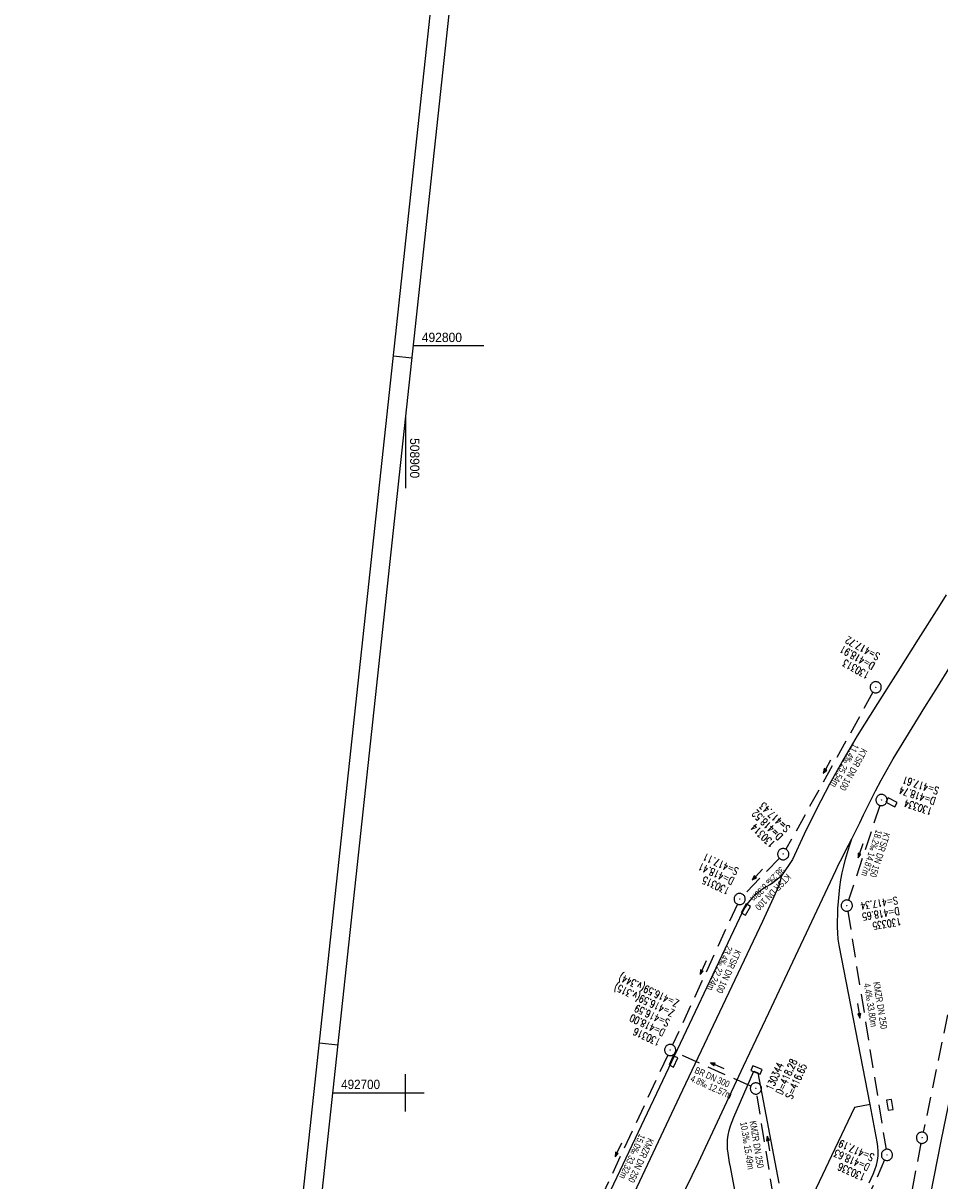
# Model space of a CAD drawing. Header units: millimetres. Extents: x 508849 to 509113, y 492318 to 492995.
# Tile 6 of 9: x 508849 to 508971, y 492688 to 492843. Entities that reach past the tile are written whole.
import ezdxf

# ---------------------------------------------------------------- set-up
doc = ezdxf.new("R2010")
doc.units = ezdxf.units.MM
doc.header["$LTSCALE"] = 10
doc.linetypes.add('LT00', pattern=[0])
doc.linetypes.add('STRICHLINIE2', pattern=[0.375, 0.25, -0.125])
for name, color, linetype in [('-BESCH', 7, 'STRICHLINIE2'), ('-BKAN004', 140, 'LT00'), ('-BSCH004', 5, 'LT00'), ('-Halt-Pfeil', 4, 'LT00'), ('RAHMEN', 250, 'Continuous'), ('V_AFBR_BAB', 250, 'LT00'), ('V_BFBR_BAB', 250, 'LT00'), ('V_KA_PRUF', 182, 'LT00'), ('V_RASTER', 250, 'LT00'), ('V_SINKK', 182, 'LT00')]:
    doc.layers.add(name, color=color, linetype=linetype)
doc.styles.add('Haltungsbeschriftung', font='ARIAL.TTF', dxfattribs={"width": 0.75})
doc.styles.add('schachtbeschriftung', font='romans.shx', dxfattribs={"width": 0.75, "height": 0.2})

# ---------------------------------------------------------------- blocks, each defined once
blk = doc.blocks.new('SYMB0003')
at = {"color": 0, "linetype": 'ByBlock'}
for p, q in [((-0.015712, 0), (0.010166, 0.012015)), ((0, -0.021257), (-0.015712, 0)), ((0.010166, 0.012015), (0, -0.021257))]:
    blk.add_line(p, q, dxfattribs=at)
for points in [[(-0.031395, 0.499013), (-0.093691, 0.491144), (-0.154509, 0.475528), (-0.21289, 0.452414), (-0.267913, 0.422164), (-0.318712, 0.385257), (-0.364484, 0.342274), (-0.404509, 0.293893), (-0.438154, 0.240877), (-0.464888, 0.184062), (-0.484292, 0.124345), (-0.496058, 0.062667), (-0.5, 0)], [(-0.5, 0), (-0.496058, -0.062667), (-0.484292, -0.124345), (-0.464888, -0.184062), (-0.438154, -0.240877), (-0.404509, -0.293893), (-0.364485, -0.342274), (-0.318712, -0.385257), (-0.267914, -0.422164), (-0.21289, -0.452414), (-0.154509, -0.475529), (-0.093691, -0.491144), (-0.031395, -0.499014), (0.031395, -0.499014)], [(0.5, 0), (0.496057, 0.062667), (0.484292, 0.124345), (0.464888, 0.184062), (0.438153, 0.240877), (0.404509, 0.293893), (0.364484, 0.342274), (0.318712, 0.385257), (0.267913, 0.422164), (0.21289, 0.452414), (0.154509, 0.475528), (0.093691, 0.491144), (0.031395, 0.499013), (-0.031395, 0.499013)], [(0.031395, -0.499014), (0.093691, -0.491144), (0.154509, -0.475529), (0.21289, -0.452414), (0.267914, -0.422164), (0.318712, -0.385257), (0.364485, -0.342274), (0.404509, -0.293893), (0.438154, -0.240877), (0.464889, -0.184062), (0.484292, -0.124345), (0.496058, -0.062667), (0.5, 0)]]:
    blk.add_lwpolyline(points, dxfattribs=at)
blk = doc.blocks.new('SYMB0652')
at = {"color": 0, "linetype": 'ByBlock'}
blk.add_lwpolyline([(-0.15, -0.075), (0.15, -0.075), (0.15, 0.075), (-0.15, 0.075), (-0.15, -0.075)], dxfattribs=at)
blk = doc.blocks.new('SYMB0070')
at = {"color": 0, "linetype": 'ByBlock'}
for p, q in [((-0.5, 0), (0.2, 0)), ((0.5, 0), (0.2, 0.1)), ((0.2, 0.1), (0.2, 0)), ((0.468, 0), (0.21, 0.086)), ((0.21, 0.086), (0.21, -0.086)), ((0.21, -0.086), (0.468, 0)), ((0.22, -0.072), (0.437, 0)), ((0.23, -0.058), (0.405, 0)), ((0.24, -0.045), (0.374, 0)), ((0.342, 0), (0.25, 0.031)), ((0.25, 0.031), (0.25, -0.031)), ((0.25, -0.031), (0.342, 0)), ((0.26, -0.017), (0.31, 0)), ((0.27, -0.003), (0.279, 0))]:
    blk.add_line(p, q, dxfattribs=at)
for points in [[(0.2, 0), (0.2, -0.1), (0.5, 0)], [(0.437, 0), (0.22, 0.072), (0.22, -0.072)], [(0.405, 0), (0.23, 0.058), (0.23, -0.058)], [(0.374, 0), (0.24, 0.045), (0.24, -0.045)], [(0.31, 0), (0.26, 0.017), (0.26, -0.017)], [(0.279, 0), (0.27, 0.003), (0.27, -0.003)]]:
    blk.add_lwpolyline(points, dxfattribs=at)

msp = doc.modelspace()

# ---------------------------------------------------------------- linework, layer by layer
at = {"layer": '-BESCH'}
for p, q in [((508962.55, 492753.63), (508950.91, 492732.6)), ((508963.46, 492738.48), (508959.28, 492725.78)), ((508977.13, 492732.47), (508969.27, 492694.72)), ((508950.02, 492731.41), (508945.23, 492726.47)), ((508944.4, 492725.25), (508935.73, 492706.41)), ((508959.17, 492724.32), (508964.3, 492692.43)), ((508935.09, 492705.05), (508921.61, 492676.24)), ((508946.2, 492700.89), (508936.1, 492705.42)), ((508949.26, 492686.03), (508947, 492699.84)), ((508968.97, 492693.25), (508961.59, 492655.11)), ((508964.11, 492691.01), (508951.27, 492662.21))]:
    msp.add_line(p, q, dxfattribs=at)
at = {"layer": 'RAHMEN'}
for p, q in [((508900.85, 492798.34), (508898.36, 492798.61)), ((508890.94, 492706.38), (508888.46, 492706.64))]:
    msp.add_line(p, q, dxfattribs=at)
at = {"layer": 'RAHMEN', "flags": 128}
for points in [[(509042.7, 492317.88), (508848.82, 492338.77), (508919.52, 492994.98), (509113.4, 492974.09)], [(509109.58, 492961.93), (509050.12, 492410.12), (508861.21, 492430.47), (508920.67, 492982.28)]]:
    msp.add_lwpolyline(points, close=True, dxfattribs=at)
at = {"layer": 'V_AFBR_BAB'}
for points in [[(508972.36, 492766.66), (508971.32, 492765.02), (508968.6, 492760.71), (508965.88, 492756.41), (508963.16, 492752.1), (508960.44, 492747.79), (508958.55, 492744.57), (508956.73, 492741.3), (508955, 492737.99), (508953.35, 492734.63), (508951.79, 492731.23), (508950.32, 492729.05)], [(508959.71, 492733.98), (508960.25, 492735.06), (508960.77, 492736.13), (508961.29, 492737.21), (508961.81, 492738.28), (508962.34, 492739.36), (508962.88, 492740.42), (508963.65, 492741.86), (508964.44, 492743.28), (508965.25, 492744.69), (508966.08, 492746.09), (508966.93, 492747.49), (508967.79, 492748.87), (508968.65, 492750.26), (508969.51, 492751.64), (508971.17, 492754.31), (508972.82, 492756.97)], [(508936.67, 492685.44), (508939.19, 492690.69), (508945.23, 492703.58), (508948.62, 492710.69), (508957.59, 492729.78), (508958, 492730.63), (508958.42, 492731.47), (508958.85, 492732.31), (508959.28, 492733.15), (508959.71, 492733.98)], [(508950.32, 492729.05), (508949.96, 492727.69), (508947.77, 492722.95), (508936.67, 492699.51), (508925.24, 492675.25), (508924.96, 492674.65), (508924.69, 492674.04), (508924.45, 492673.43), (508924.23, 492672.8), (508924.09, 492672.27), (508923.97, 492671.73), (508923.87, 492671.18), (508923.77, 492670.64), (508923.68, 492670.09), (508923.48, 492669.03), (508923.24, 492667.98), (508922.99, 492666.94), (508922.99, 492666.94)], [(508962.16, 492698.42), (508960.06, 492698.04), (508957.02, 492691.58), (508951.28, 492679.53)], [(508962.06, 492687.95), (508962.33, 492688.52), (508962.58, 492689.1), (508962.82, 492689.7), (508963.01, 492690.3), (508963.15, 492690.92), (508963.23, 492691.54), (508963.25, 492692.17), (508963.22, 492692.8), (508963.13, 492693.42), (508962.29, 492697.72), (508962.16, 492698.42)]]:
    msp.add_lwpolyline(points, dxfattribs=at)
at = {"layer": 'V_BFBR_BAB'}
for points in [[(508989.86, 492786.46), (508992.1, 492790), (508990.36, 492781.77), (508983.89, 492752.49), (508977.68, 492723.01), (508971.62, 492693.51), (508965.84, 492663.99), (508960.3, 492634.4), (508954.92, 492604.76), (508949.85, 492575.1), (508944.99, 492545.42), (508940.31, 492515.67), (508935.88, 492486.06), (508935.13, 492491.65)], [(508962.16, 492698.42), (508958.03, 492719.76), (508957.9, 492720.57), (508957.83, 492721.38), (508957.8, 492722.2), (508957.8, 492723.02), (508957.83, 492723.84), (508957.87, 492724.66), (508957.94, 492725.63), (508958.02, 492726.59), (508958.13, 492727.54), (508958.26, 492728.49), (508958.43, 492729.43), (508958.64, 492730.35), (508958.88, 492731.27), (508959.15, 492732.17), (508959.43, 492733.08), (508959.71, 492733.98)], [(508950.32, 492729.05), (508949.94, 492728.72), (508949.56, 492728.41), (508949.16, 492728.11), (508948.96, 492727.98), (508948.75, 492727.85), (508948.26, 492727.55), (508947.77, 492727.24), (508947.3, 492726.91), (508946.85, 492726.55), (508946.33, 492726.04), (508945.86, 492725.48), (508945.45, 492724.86), (508945.11, 492724.22), (508934, 492700.76), (508922.53, 492676.57)], [(508946.48, 492674.09), (508943.48, 492690.09), (508943.37, 492690.69), (508943.26, 492691.3), (508943.17, 492691.9), (508943.1, 492692.51), (508943.08, 492693.12), (508943.1, 492693.72), (508943.18, 492694.34), (508943.32, 492694.96), (508943.5, 492695.57), (508943.71, 492696.16), (508943.95, 492696.75), (508946.59, 492702.91), (508947.13, 492702.69), (508949.97, 492687.89)]]:
    msp.add_lwpolyline(points, dxfattribs=at)
at = {"layer": 'V_RASTER'}
for p, q in [((508910.47, 492800), (508901.03, 492800)), ((508900, 492790.45), (508900, 492780.96)), ((508900, 492697.5), (508900, 492702.5)), ((508890.25, 492700), (508899.69, 492700)), ((508897.5, 492700), (508902.5, 492700))]:
    msp.add_line(p, q, dxfattribs=at)

# ---------------------------------------------------------------- block references
at = {"layer": '-Halt-Pfeil', "yscale": 1.999999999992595, "zscale": 2}
for p, xscale, rotation in [((508956.39, 492743.65), 2.000000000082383, 241.0195485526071), ((508960.87, 492732.4), 1.999999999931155, 251.8051485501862), ((508947.09, 492729.21), 2.000000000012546, 225.8606285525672), ((508939.82, 492716.74), 1.999999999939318, 245.2904085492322), ((508960.65, 492710.98), 1.999999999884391, 279.1385585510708), ((508941.71, 492703.61), 1.999999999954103, 155.8201385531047), ((508948.57, 492693.21), 2.000000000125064, 99.2692185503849), ((508928.45, 492692.33), 2.000000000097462, 244.9177385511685)]:
    msp.add_blockref('SYMB0070', p, dxfattribs=dict(at, xscale=xscale, rotation=rotation))
at = {"layer": 'V_KA_PRUF', "xscale": 1.500000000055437, "yscale": 1.499999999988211, "zscale": 1.5, "rotation": 263.8503185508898}
for p in [(508962.92, 492754.29), (508963.69, 492739.19), (508950.54, 492731.95), (508944.71, 492725.94), (508959.05, 492725.06), (508935.41, 492705.73), (508946.88, 492700.58), (508969.11, 492693.98), (508964.42, 492691.69)]:
    msp.add_blockref('SYMB0003', p, dxfattribs=at)
at = {"layer": 'V_SINKK', "yscale": 4.500000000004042, "zscale": 4.5}
for p, xscale, rotation in [((508965.03, 492738.88), 4.499999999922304, 151.8754388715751), ((508945.54, 492724.52), 4.500000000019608, 61.3704239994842), ((508935.85, 492704.2), 4.500000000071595, 245.2993310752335), ((508946.95, 492703.04), 4.499999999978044, 157.8182762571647), ((508964.8, 492698.39), 4.499999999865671, 100.2713030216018)]:
    msp.add_blockref('SYMB0652', p, dxfattribs=dict(at, xscale=xscale, rotation=rotation))

# ---------------------------------------------------------------- texts
at = {"layer": '-BKAN004', "style": 'Haltungsbeschriftung', "width": 0.75}
for s, rotation, p in [('11.4‰ 25.54m', 241.0195, (508959.93, 492746.83)), ('KTSR DN 100', 241.0195, (508961.05, 492746.21)), ('18.2‰ 14.87m', 251.8051, (508962.97, 492735.28)), ('KTSR DN 150', 251.8051, (508964.03, 492734.93)), ('38.2‰ 8.38m', 225.8606, (508950.17, 492730.36)), ('KTSR DN 100', 225.8606, (508951.02, 492729.41)), ('23.4‰ 22.24m', 245.2904, (508942.98, 492719.78)), ('KTSR DN 100', 245.2904, (508944.14, 492719.24)), ('4.4‰ 33.80m', 279.1386, (508961.31, 492714.58)), ('KMZR DN 250', 279.1386, (508962.58, 492714.79)), ('BR DN 300', 335.8201, (508938.59, 492702.7)), ('4.8‰ 12.57m', 335.8201, (508938.04, 492701.58)), ('10.3‰ 15.49m', 279.2692, (508944.77, 492696.03)), ('KMZR DN 250', 279.2692, (508946.04, 492696.17)), ('15.0‰ 33.32m', 244.9177, (508931.29, 492694.57)), ('KMZR DN 250', 244.9177, (508932.45, 492694.02))]:
    msp.add_text(s, height=0.9, rotation=rotation, dxfattribs=at).set_placement(p)
at = {"layer": '-BSCH004', "style": 'schachtbeschriftung', "width": 0.75}
for s, rotation, p in [('S=417.72', 151.0195, (508963.59, 492758.73)), ('D=418.91', 151.0195, (508962.89, 492757.47)), ('130313', 151.0195, (508962.2, 492756.21)), ('S=417.61', 161.8051, (508971.47, 492740.84)), ('D=418.74', 161.8051, (508971.02, 492739.47)), ('S=417.43', 135.8606, (508951.56, 492735.5)), ('130334', 161.8051, (508970.57, 492738.1)), ('D=418.52', 135.8606, (508950.56, 492734.46)), ('130314', 135.8606, (508949.56, 492733.43)), ('S=417.11', 155.2904, (508944.67, 492730.01)), ('D=418.41', 155.2904, (508944.07, 492728.71)), ('130315', 155.2904, (508943.47, 492727.4)), ('S=417.34', 189.1386, (508965.78, 492726.27)), ('D=418.65', 189.1386, (508966.01, 492724.85)), ('130335', 189.1386, (508966.23, 492723.43)), ('Z=416.59(v.344)', 154.9177, (508936.68, 492712.33)), ('Z=416.59(v.315)', 154.9177, (508936.07, 492711.03)), ('S=416.59', 154.9177, (508935.46, 492709.72)), ('D=418.00', 154.9177, (508934.85, 492708.42)), ('130316', 154.9177, (508934.24, 492707.11)), ('130344', 65.8201, (508949.08, 492700.23)), ('D=418.28', 65.8201, (508950.39, 492699.64)), ('S=416.65', 65.8201, (508951.7, 492699.05)), ('D=418.63', 155.9606, (508962.23, 492690.4)), ('S=417.19', 155.9606, (508962.81, 492691.71)), ('130336', 155.9606, (508961.64, 492689.08))]:
    msp.add_text(s, height=1, rotation=rotation, dxfattribs=at).set_placement(p)
at = {"layer": 'V_RASTER'}
for s, rotation, width, p in [(' 492800', 359.9994, 0.965, (508901.72, 492800.5)), (' 508900', 269.9994, 0.962, (508900.6, 492788.09)), (' 492700', 359.9994, 0.934, (508890.94, 492700.5))]:
    msp.add_text(s, height=1.25, rotation=rotation, dxfattribs=dict(at, width=width)).set_placement(p)

doc.saveas('drawing.dxf')
